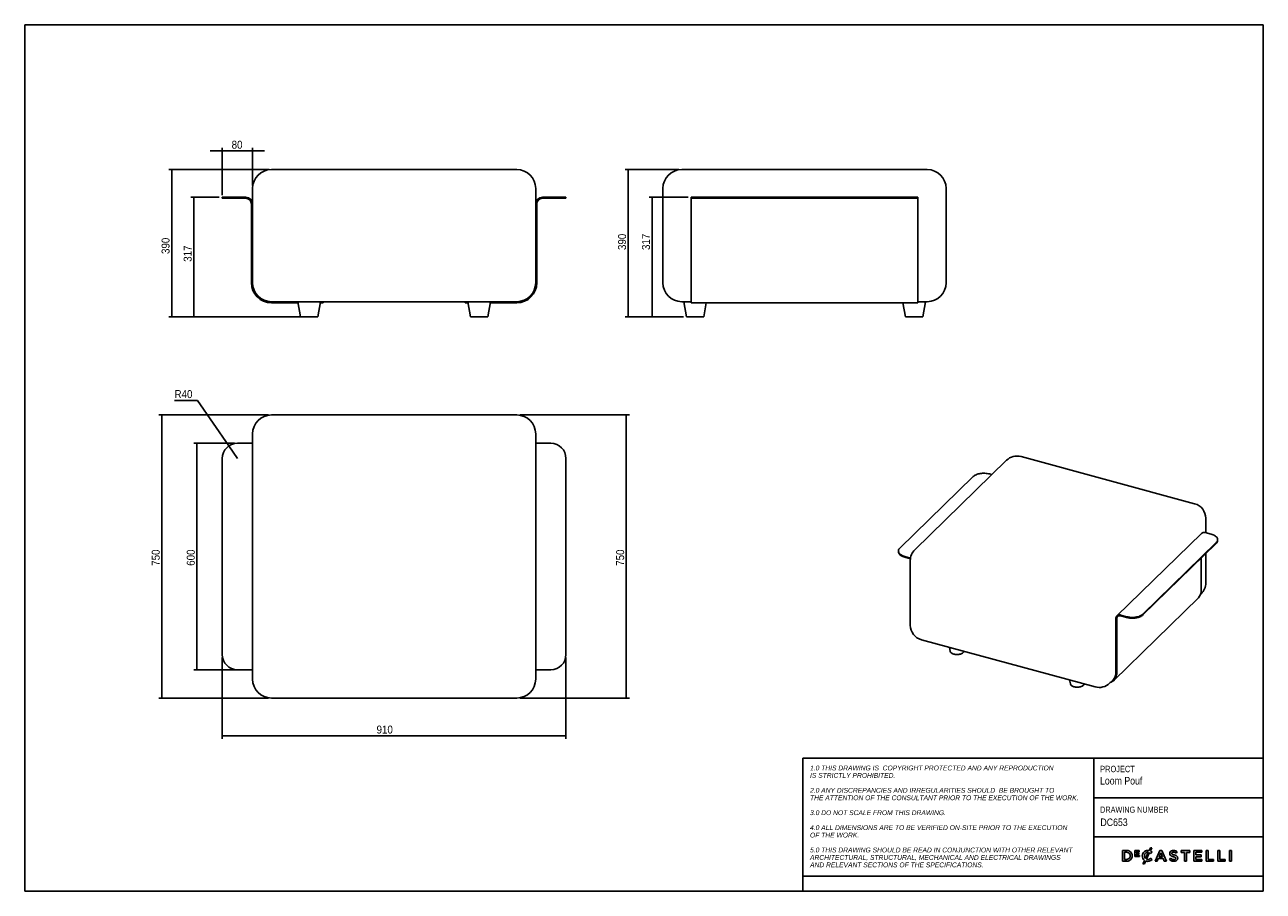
# Model space of a CAD drawing. Header units: millimetres. Extents: x 40 to 3320, y 40 to 2336.
import ezdxf

# ---------------------------------------------------------------- set-up
doc = ezdxf.new("R2010")
doc.units = ezdxf.units.MM
doc.header["$LTSCALE"] = 8
doc.header["$PDSIZE"] = -1
doc.linetypes.add('SLD-Solido', pattern=[0])
for name, color, linetype in [('NOTE', 3, 'SLD-Solido'), ('QUOTE', 1, 'SLD-Solido'), ('SCHIZZI', 9, 'Continuous')]:
    doc.layers.add(name, color=color, linetype=linetype)
doc.styles.add('SLDTEXTSTYLE0', font='GOTHIC.TTF', dxfattribs={"width": 0.86735})
doc.styles.add('SLDTEXTSTYLE1', font='GOTHICI.TTF', dxfattribs={"width": 0.86735})
doc.styles.add('SLDTEXTSTYLE3', font='GOTHIC.TTF', dxfattribs={"width": 0.913})
doc.dimstyles.new('SLDDIMSTYLE0', dxfattribs={"dimtxt": 21.166667, "dimasz": 16, "dimexe": 0, "dimexo": 0.0625, "dimgap": 5.291667, "dimtad": 1, "dimdec": 1, "dimrnd": 1e-09, "dimzin": 12, "dimdsep": 46, "dimtxsty": 'SLDTEXTSTYLE3', "dimsah": 1, "dimcen": 0.09, "dimadec": 0, "dimazin": 3, "dimtfac": 1, "dimtdec": 1, "dimtofl": 0, "dimtmove": 0, "dimatfit": 3, "dimfxl": 1, "dimfrac": 2, "dimtolj": 1, "dimtzin": 12, "dimarcsym": 0})
doc.dimstyles.new('SLDDIMSTYLE1', dxfattribs={"dimtxt": 21.166667, "dimasz": 16, "dimexe": 0, "dimexo": 0.0625, "dimgap": 5.291667, "dimtad": 1, "dimdec": 1, "dimrnd": 1e-09, "dimzin": 12, "dimdsep": 46, "dimtxsty": 'SLDTEXTSTYLE3', "dimsah": 1, "dimcen": 0.09, "dimadec": 0, "dimazin": 3, "dimtfac": 1, "dimtdec": 1, "dimtmove": 0, "dimatfit": 0, "dimfxl": 1, "dimfrac": 2, "dimtolj": 1, "dimtzin": 12, "dimarcsym": 0})
doc.dimstyles.new('SLDDIMSTYLE2', dxfattribs={"dimtxt": 21.166667, "dimasz": 16, "dimexe": 0, "dimexo": 0.0625, "dimgap": 5.291667, "dimtad": 0, "dimtih": 1, "dimtoh": 1, "dimdec": 1, "dimrnd": 1e-09, "dimzin": 12, "dimdsep": 46, "dimtxsty": 'SLDTEXTSTYLE3', "dimsah": 1, "dimcen": 0, "dimadec": 0, "dimazin": 3, "dimtfac": 1, "dimtdec": 1, "dimtofl": 0, "dimtmove": 0, "dimatfit": 3, "dimfxl": 1, "dimfrac": 2, "dimtolj": 1, "dimtzin": 12, "dimarcsym": 0})

# ---------------------------------------------------------------- blocks, each defined once
blk = doc.blocks.new('_D')
at = {"layer": 'QUOTE', "transparency": 16777216}
for p, q in [((687.5, 1952.2), (421.3, 1952.2)), ((429.3, 1952.2), (429.3, 1562.2)), ((762.3, 1562.2), (421.3, 1562.2))]:
    blk.add_line(p, q, dxfattribs=at)
for points in [[(429.3, 1952.2), (427.3, 1936.2), (431.3, 1936.2)], [(429.3, 1562.2), (431.3, 1578.2), (427.3, 1578.2)]]:
    blk.add_solid(points, dxfattribs=at)
at = {"layer": 'QUOTE', "transparency": 16777216, "insert": (402.3, 1728.6), "char_height": 21.17, "attachment_point": 1, "rotation": 90, "style": 'SLDTEXTSTYLE3'}
blk.add_mtext('390', dxfattribs=at)
blk = doc.blocks.new('_D_1')
at = {"layer": 'QUOTE', "transparency": 16777216}
for p, q in [((563.2, 2001.6), (531.2, 2001.6)), ((563.2, 1884.2), (563.2, 2009.6)), ((563.2, 2001.6), (643.2, 2001.6)), ((643.2, 1910.2), (643.2, 2009.6)), ((643.2, 2001.6), (675.2, 2001.6))]:
    blk.add_line(p, q, dxfattribs=at)
for points in [[(563.2, 2001.6), (547.2, 2003.6), (547.2, 1999.6)], [(643.2, 2001.6), (659.2, 1999.6), (659.2, 2003.6)]]:
    blk.add_solid(points, dxfattribs=at)
at = {"layer": 'QUOTE', "transparency": 16777216, "insert": (587.9, 2028.7), "char_height": 21.17, "attachment_point": 1, "style": 'SLDTEXTSTYLE3'}
blk.add_mtext('80', dxfattribs=at)
blk = doc.blocks.new('_D_2')
at = {"layer": 'QUOTE', "transparency": 16777216}
for p, q in [((555.2, 1879.2), (479.8, 1879.2)), ((487.8, 1562.2), (487.8, 1879.2)), ((808.2, 1562.2), (479.8, 1562.2))]:
    blk.add_line(p, q, dxfattribs=at)
for points in [[(487.8, 1879.2), (485.8, 1863.2), (489.8, 1863.2)], [(487.8, 1562.2), (489.8, 1578.2), (485.8, 1578.2)]]:
    blk.add_solid(points, dxfattribs=at)
at = {"layer": 'QUOTE', "transparency": 16777216, "insert": (460.8, 1707.9), "char_height": 21.17, "attachment_point": 1, "rotation": 90, "style": 'SLDTEXTSTYLE3'}
blk.add_mtext('317', dxfattribs=at)
blk = doc.blocks.new('_D_3')
at = {"layer": 'QUOTE', "transparency": 16777216}
for p, q in [((497.8, 1340.8), (436.7, 1340.8)), ((580.6, 1220), (497.8, 1340.8)), ((603.2, 1187), (580.6, 1220))]:
    blk.add_line(p, q, dxfattribs=at)
blk.add_solid([(580.6, 1220), (573.2, 1234.3), (569.9, 1232.1)], dxfattribs=at)
at = {"layer": 'QUOTE', "transparency": 16777216, "insert": (436.7, 1367.9), "char_height": 21.17, "attachment_point": 1, "style": 'SLDTEXTSTYLE3'}
blk.add_mtext('R40', dxfattribs=at)
blk = doc.blocks.new('_D_4')
at = {"layer": 'QUOTE', "transparency": 16777216}
for p, q in [((595.2, 1227), (488, 1227)), ((496, 1227), (496, 627)), ((617.2, 627), (488, 627))]:
    blk.add_line(p, q, dxfattribs=at)
for points in [[(496, 1227), (494, 1211), (498, 1211)], [(496, 627), (498, 643), (494, 643)]]:
    blk.add_solid(points, dxfattribs=at)
at = {"layer": 'QUOTE', "transparency": 16777216, "insert": (469, 902.4), "char_height": 21.17, "attachment_point": 1, "rotation": 90, "style": 'SLDTEXTSTYLE3'}
blk.add_mtext('600', dxfattribs=at)
blk = doc.blocks.new('_D_5')
at = {"layer": 'QUOTE', "transparency": 16777216}
for p, q in [((685.2, 1302), (395.2, 1302)), ((403.2, 552), (403.2, 1302)), ((685.2, 552), (395.2, 552))]:
    blk.add_line(p, q, dxfattribs=at)
for points in [[(403.2, 1302), (401.2, 1286), (405.2, 1286)], [(403.2, 552), (405.2, 568), (401.2, 568)]]:
    blk.add_solid(points, dxfattribs=at)
at = {"layer": 'QUOTE', "transparency": 16777216, "insert": (376.2, 902.4), "char_height": 21.17, "attachment_point": 1, "rotation": 90, "style": 'SLDTEXTSTYLE3'}
blk.add_mtext('750', dxfattribs=at)
blk = doc.blocks.new('_D_6')
at = {"layer": 'QUOTE', "transparency": 16777216}
for p, q in [((563.2, 659), (563.2, 444)), ((1473.2, 659), (1473.2, 444)), ((563.2, 452), (1473.2, 452))]:
    blk.add_line(p, q, dxfattribs=at)
for points in [[(563.2, 452), (579.2, 450), (579.2, 454)], [(1473.2, 452), (1457.2, 454), (1457.2, 450)]]:
    blk.add_solid(points, dxfattribs=at)
at = {"layer": 'QUOTE', "transparency": 16777216, "insert": (971.7, 479), "char_height": 21.17, "attachment_point": 1, "style": 'SLDTEXTSTYLE3'}
blk.add_mtext('910', dxfattribs=at)
blk = doc.blocks.new('_D_7')
at = {"layer": 'QUOTE', "transparency": 16777216}
for p, q in [((1351.2, 1302), (1641.2, 1302)), ((1633.2, 552), (1633.2, 1302)), ((1351.2, 552), (1641.2, 552))]:
    blk.add_line(p, q, dxfattribs=at)
for points in [[(1633.2, 1302), (1631.2, 1286), (1635.2, 1286)], [(1633.2, 552), (1635.2, 568), (1631.2, 568)]]:
    blk.add_solid(points, dxfattribs=at)
at = {"layer": 'QUOTE', "transparency": 16777216, "insert": (1606.2, 902.4), "char_height": 21.17, "attachment_point": 1, "rotation": 90, "style": 'SLDTEXTSTYLE3'}
blk.add_mtext('750', dxfattribs=at)
blk = doc.blocks.new('_D_8')
at = {"layer": 'QUOTE', "transparency": 16777216}
for p, q in [((1797.1, 1879.2), (1693.6, 1879.2)), ((1701.6, 1562.2), (1701.6, 1879.2)), ((1784.2, 1562.2), (1693.6, 1562.2))]:
    blk.add_line(p, q, dxfattribs=at)
for points in [[(1701.6, 1879.2), (1699.6, 1863.2), (1703.6, 1863.2)], [(1701.6, 1562.2), (1703.6, 1578.2), (1699.6, 1578.2)]]:
    blk.add_solid(points, dxfattribs=at)
at = {"layer": 'QUOTE', "transparency": 16777216, "insert": (1674.6, 1739.1), "char_height": 21.17, "attachment_point": 1, "rotation": 90, "style": 'SLDTEXTSTYLE3'}
blk.add_mtext('317', dxfattribs=at)
blk = doc.blocks.new('_D_9')
at = {"layer": 'QUOTE', "transparency": 16777216}
for p, q in [((1772.1, 1952.2), (1630.3, 1952.2)), ((1638.3, 1562.2), (1638.3, 1952.2)), ((1784.2, 1562.2), (1630.3, 1562.2))]:
    blk.add_line(p, q, dxfattribs=at)
for points in [[(1638.3, 1952.2), (1636.3, 1936.2), (1640.3, 1936.2)], [(1638.3, 1562.2), (1640.3, 1578.2), (1636.3, 1578.2)]]:
    blk.add_solid(points, dxfattribs=at)
at = {"layer": 'QUOTE', "transparency": 16777216, "insert": (1611.3, 1739.1), "char_height": 21.17, "attachment_point": 1, "rotation": 90, "style": 'SLDTEXTSTYLE3'}
blk.add_mtext('390', dxfattribs=at)

msp = doc.modelspace()

# ---------------------------------------------------------------- linework, layer by layer
for p, q in [((693.2, 1952.21), (1343.2, 1952.21)), ((1780.12, 1952.21), (2430.12, 1952.21)), ((563.2, 1876.21), (563.2, 1879.21)), ((563.2, 1879.21), (603.2, 1879.21)), ((603.2, 1876.21), (563.2, 1876.21)), ((603.2, 1879.21), (625.2, 1879.21)), ((603.2, 1876.21), (625.2, 1876.21)), ((643.2, 1652.21), (643.2, 1902.21)), ((1393.2, 1902.21), (1393.2, 1652.21)), ((1411.2, 1879.21), (1433.2, 1879.21)), ((1411.2, 1876.21), (1433.2, 1876.21)), ((1433.2, 1879.21), (1473.2, 1879.21)), ((1473.2, 1876.21), (1433.2, 1876.21)), ((1459.47, 1876.21), (1459.47, 1876.17)), ((1459.48, 1876.21), (1459.48, 1876.17)), ((1462.53, 1876.17), (1462.53, 1876.21)), ((1462.55, 1876.17), (1462.55, 1876.21)), ((1473.2, 1879.21), (1473.2, 1876.21)), ((1730.12, 1652.21), (1730.12, 1902.21)), ((1805.12, 1876.21), (1805.12, 1879.21)), ((1805.12, 1879.21), (1845.12, 1879.21)), ((1845.12, 1876.21), (1805.12, 1876.21)), ((1805.12, 1876.21), (1805.12, 1861.21)), ((1845.12, 1879.21), (2365.12, 1879.21)), ((1845.12, 1876.21), (2365.12, 1876.21)), ((2365.12, 1879.21), (2405.12, 1879.21)), ((2405.12, 1876.21), (2365.12, 1876.21)), ((2405.12, 1879.21), (2405.12, 1876.21)), ((2405.12, 1861.21), (2405.12, 1876.21)), ((2480.12, 1902.21), (2480.12, 1652.21)), ((640.2, 1652.21), (640.2, 1861.21)), ((1396.2, 1861.21), (1396.2, 1652.21)), ((1805.12, 1861.21), (1805.12, 1652.21)), ((2405.12, 1652.21), (2405.12, 1861.21)), ((1805.12, 1599.21), (1805.12, 1652.21)), ((2405.12, 1652.21), (2405.12, 1599.21)), ((1343.2, 1602.21), (693.2, 1602.21)), ((693.2, 1599.21), (705.43, 1599.21)), ((705.43, 1602.21), (705.43, 1599.21)), ((763.73, 1599.21), (705.43, 1599.21)), ((763.2, 1602.21), (770.26, 1562.21)), ((816.15, 1562.21), (823.2, 1602.21)), ((828.82, 1599.21), (822.68, 1599.21)), ((830.2, 1599.21), (828.82, 1599.21)), ((830.2, 1602.21), (830.2, 1599.21)), ((1206.2, 1599.21), (1206.2, 1602.21)), ((1207.59, 1599.21), (1206.2, 1599.21)), ((1207.59, 1599.21), (1213.73, 1599.21)), ((1213.2, 1602.21), (1220.26, 1562.21)), ((1266.15, 1562.21), (1273.2, 1602.21)), ((1272.68, 1599.21), (1330.98, 1599.21)), ((1330.98, 1602.21), (1330.98, 1599.21)), ((1330.98, 1599.21), (1343.2, 1599.21)), ((1805.12, 1602.21), (1780.12, 1602.21)), ((1785.12, 1602.21), (1792.17, 1562.21)), ((2405.12, 1599.21), (1805.12, 1599.21)), ((1838.06, 1562.21), (1844.59, 1599.21)), ((2365.65, 1599.21), (2372.17, 1562.21)), ((2430.12, 1602.21), (2405.12, 1602.21)), ((2418.06, 1562.21), (2425.12, 1602.21)), ((770.26, 1562.21), (816.15, 1562.21)), ((1220.26, 1562.21), (1266.15, 1562.21)), ((1792.17, 1562.21), (1796.28, 1562.21)), ((1796.28, 1562.21), (1838.06, 1562.21)), ((2372.17, 1562.21), (2376.28, 1562.21)), ((2376.28, 1562.21), (2418.06, 1562.21)), ((693.2, 1302), (1343.2, 1302)), ((643.2, 602), (643.2, 1252)), ((1393.2, 1252), (1393.2, 602)), ((625.2, 1227), (603.2, 1227)), ((625.2, 1227), (643.2, 1227)), ((1393.2, 1227), (1411.2, 1227)), ((1433.2, 1227), (1411.2, 1227)), ((563.2, 1187), (563.2, 667)), ((1473.2, 667), (1473.2, 1187)), ((2640.04, 1181.9), (2397.36, 945.03)), ((3138.36, 1066.88), (2678.47, 1191.87)), ((2551.73, 1138.81), (2357.58, 949.32)), ((2601.21, 1144), (2594.96, 1145.7)), ((3167.87, 989.99), (3167.87, 1028.28)), ((3156.59, 988.29), (2932.58, 769.64)), ((3182.22, 986.09), (3166.65, 990.33)), ((3001.44, 774.34), (3195.58, 963.83)), ((3001.44, 772.28), (3195.58, 961.77)), ((3199.28, 969.46), (3199.28, 971.52)), ((2353.88, 941.63), (2353.88, 939.57)), ((2370.95, 927.05), (2385.84, 923.01)), ((2370.95, 925), (2385.56, 921.03)), ((3156.04, 837.55), (3156.04, 923.17)), ((3167.87, 856.85), (3167.87, 934.72)), ((2385.29, 916.41), (2385.29, 744.98)), ((3154.11, 826.56), (3155.81, 828.22)), ((2924.14, 598.75), (3148.16, 817.4)), ((2929.9, 762.8), (2929.9, 619.48)), ((2932.03, 762.22), (2932.03, 618.9)), ((2942.64, 771.68), (2958.2, 767.45)), ((2942.64, 769.62), (2958.2, 765.39)), ((2414.8, 706.38), (2874.7, 581.39)), ((2488.69, 686.3), (2490.86, 675.78)), ((603.2, 627), (625.2, 627)), ((643.2, 627), (625.2, 627)), ((1411.2, 627), (1393.2, 627)), ((1411.2, 627), (1433.2, 627)), ((2807.08, 599.76), (2809.25, 589.25)), ((2913.13, 591.36), (2922.46, 600.47)), ((1343.2, 552), (693.2, 552))]:
    msp.add_line(p, q)
at = {"flags": 128}
for points in [[(2594.96, 1145.7), (2592.12, 1146.38), (2589.16, 1146.92), (2586.11, 1147.3), (2583, 1147.53), (2579.86, 1147.6), (2576.72, 1147.51), (2573.62, 1147.27), (2570.58, 1146.87), (2567.63, 1146.31), (2564.8, 1145.62), (2562.11, 1144.78), (2559.6, 1143.81), (2557.28, 1142.71), (2555.19, 1141.51), (2553.33, 1140.2), (2551.73, 1138.81)], [(3195.58, 963.83), (3196.91, 965.29), (3197.95, 966.82), (3198.7, 968.39), (3199.15, 969.99), (3199.28, 971.61), (3199.11, 973.22), (3198.63, 974.82), (3197.86, 976.39), (3196.78, 977.91), (3195.42, 979.37), (3193.8, 980.75), (3191.91, 982.04), (3189.79, 983.23), (3187.45, 984.31), (3184.92, 985.27), (3182.22, 986.09)], [(2370.95, 925), (2368.25, 925.82), (2365.72, 926.78), (2363.38, 927.86), (2361.26, 929.05), (2359.37, 930.34), (2357.74, 931.73), (2356.39, 933.18), (2355.31, 934.7), (2354.53, 936.27), (2354.06, 937.87), (2353.89, 939.48), (2353.88, 939.57)], [(2357.58, 949.32), (2356.26, 947.86), (2355.21, 946.33), (2354.47, 944.76), (2354.02, 943.16), (2353.89, 941.54), (2354.06, 939.93), (2354.53, 938.33), (2355.31, 936.76), (2356.39, 935.24), (2357.74, 933.78), (2359.37, 932.4), (2361.26, 931.11), (2363.38, 929.91), (2365.72, 928.83), (2368.25, 927.88), (2370.95, 927.05)], [(2942.64, 771.68), (2940.83, 772.05), (2939.05, 772.16), (2937.35, 772), (2935.75, 771.59), (2934.3, 770.93), (2933.01, 770.04), (2931.92, 768.92), (2931.05, 767.61), (2930.42, 766.14), (2930.03, 764.52), (2929.9, 762.8)], [(2942.64, 769.62), (2940.98, 769.95), (2939.36, 770.01), (2937.82, 769.81), (2936.4, 769.35), (2935.13, 768.65), (2934.05, 767.72), (2933.18, 766.58), (2932.54, 765.26), (2932.16, 763.8), (2932.03, 762.22)], [(2958.2, 767.45), (2961.05, 766.77), (2964.01, 766.23), (2967.06, 765.85), (2970.17, 765.62), (2973.31, 765.55), (2976.44, 765.63), (2979.55, 765.88), (2982.59, 766.28), (2985.54, 766.83), (2988.37, 767.53), (2991.06, 768.37), (2993.57, 769.34), (2995.89, 770.44), (2997.98, 771.64), (2999.84, 772.94), (3001.44, 774.34)], [(3001.44, 772.28), (2999.84, 770.89), (2997.98, 769.58), (2995.89, 768.38), (2993.57, 767.29), (2991.06, 766.31), (2988.37, 765.48), (2985.54, 764.78), (2982.59, 764.22), (2979.55, 763.82), (2976.44, 763.58), (2973.31, 763.49), (2970.17, 763.56), (2967.06, 763.79), (2964.01, 764.17), (2961.05, 764.71), (2958.2, 765.39)], [(2490.86, 675.78), (2491.07, 675.05), (2491.64, 673.9), (2492.48, 672.79), (2493.58, 671.75), (2494.93, 670.78), (2496.5, 669.92), (2498.27, 669.16), (2500.21, 668.52), (2502.3, 668.01), (2504.49, 667.64), (2506.75, 667.41), (2509.05, 667.33), (2511.35, 667.4), (2513.62, 667.62), (2515.81, 667.98), (2517.9, 668.48), (2519.85, 669.12), (2521.63, 669.87), (2523.22, 670.73), (2524.58, 671.69), (2525.7, 672.73), (2526.55, 673.83), (2527.14, 674.98), (2527.37, 675.78)], [(2914.84, 593.02), (2915.04, 593.1), (2917.56, 594.16), (2919.92, 595.45), (2922.11, 596.98), (2924.12, 598.73), (2925.92, 600.69), (2927.51, 602.83), (2928.87, 605.16), (2929.99, 607.66), (2930.88, 610.29), (2931.51, 613.06), (2931.9, 615.94), (2932.03, 618.9)], [(2809.25, 589.25), (2809.46, 588.51), (2810.03, 587.36), (2810.87, 586.26), (2811.97, 585.22), (2813.32, 584.25), (2814.89, 583.38), (2816.66, 582.62), (2818.6, 581.98), (2820.69, 581.47), (2822.88, 581.1), (2825.14, 580.88), (2827.44, 580.8), (2829.74, 580.87), (2832.01, 581.09), (2834.2, 581.45), (2836.29, 581.95), (2838.24, 582.58), (2840.02, 583.34), (2841.61, 584.2), (2842.97, 585.16), (2844.09, 586.2), (2844.94, 587.3), (2845.53, 588.45), (2845.76, 589.25)]]:
    msp.add_lwpolyline(points, dxfattribs=at)
for centre, radius, start, end in [((693.2, 1902.21), 50, 90, 180), ((1343.2, 1902.21), 50, 0, 90), ((1780.12, 1902.21), 50, 90, 180), ((2430.12, 1902.21), 50, 0, 90), ((625.2, 1861.21), 18, 0, 90), ((625.2, 1861.21), 15, 0, 90), ((1411.2, 1861.21), 18, 90, 180), ((1411.2, 1861.21), 15, 90, 180), ((693.2, 1652.21), 53, 180, 270), ((693.2, 1652.21), 50, 180, 270), ((1343.2, 1652.21), 53, 270, 0), ((1343.2, 1652.21), 50, 270, 0), ((1780.12, 1652.21), 50, 180, 270), ((2430.12, 1652.21), 50, 270, 0), ((693.2, 1252), 50, 90, 180), ((1343.2, 1252), 50, 0, 90), ((603.2, 1187), 40, 90, 180), ((1433.2, 1187), 40, 0, 90), ((2667.98, 1153.27), 40, 74.79549, 134.30503), ((3127.87, 1028.28), 40, 0, 74.79549), ((3163.41, 980.48), 10.36, 71.76994, 131.14008), ((3188.3, 970.01), 10.99, 311.4804, 357.1577), ((2425.29, 916.41), 40, 134.30503, 180), ((3127.87, 856.85), 40, 314.30503, 0), ((3128.39, 836.75), 27.66, 315.60781, 1.65794), ((2425.29, 744.98), 40, 180, 254.79549), ((603.2, 667), 40, 180, 270), ((1433.2, 667), 40, 270, 0), ((693.2, 602), 50, 180, 270), ((1343.2, 602), 50, 270, 0), ((2885.19, 619.99), 40, 254.79549, 314.30503), ((2903.9, 618.69), 26.01, 315.53024, 1.73552)]:
    msp.add_arc(centre, radius, start, end)
at = {"color": 7, "linetype": 'SLD-Solido', "lineweight": 18}
msp.add_point((695.49, 1952.21), dxfattribs=at)
at = {"layer": 'SCHIZZI'}
for p in [(40, 40), (3319.84, 2336)]:
    msp.add_line(p, (40, 2336), dxfattribs=at)
at = {"layer": 'SCHIZZI', "color": 7, "true_color": 0xffffff}
for p, q in [((3320, 40), (3319.84, 2336)), ((2100.45, 392.2), (2100.45, 80)), ((2100.45, 392.2), (3319.98, 392.2)), ((2871.79, 392.2), (2871.79, 80)), ((2871.79, 287.55), (3319.98, 287.55)), ((2871.79, 183.83), (3319.99, 183.83)), ((2958.16, 147.9), (2947.62, 147.9)), ((2947.62, 147.9), (2947.62, 119.72)), ((2952.8, 124.47), (2952.8, 143.16)), ((2952.8, 143.16), (2958.16, 143.16)), ((2991.8, 147.71), (2980.01, 147.71)), ((2980.01, 147.71), (2980.01, 132.07)), ((2980.01, 132.07), (2991.91, 132.07)), ((2983.42, 141.48), (2983.42, 144.65)), ((2983.42, 144.65), (2991.8, 144.65)), ((2990.8, 141.48), (2983.42, 141.48)), ((2983.42, 138.42), (2990.8, 138.42)), ((2983.42, 135.14), (2983.42, 138.42)), ((2991.91, 135.14), (2983.42, 135.14)), ((2990.8, 138.42), (2990.8, 141.48)), ((2991.8, 144.65), (2991.8, 147.71)), ((2991.91, 132.07), (2991.91, 135.14)), ((2999.78, 133.68), (2999.78, 133.73)), ((3015.59, 143.5), (3007.93, 126.7)), ((3010.92, 124.68), (3018.98, 142.38)), ((3021.06, 155.39), (3017.67, 147.94)), ((3024.97, 155.39), (3021.06, 155.39)), ((3021.09, 146.87), (3024.97, 155.39)), ((3022.09, 140.07), (3025.42, 143.91)), ((3025.42, 143.91), (3025.32, 144)), ((3046.34, 148.1), (3033.94, 119.72)), ((3044.06, 131.08), (3048.63, 141.75)), ((3051.07, 148.1), (3046.34, 148.1)), ((3048.63, 141.75), (3053.24, 131.08)), ((3051.11, 148.02), (3051.07, 148.1)), ((3063.47, 119.72), (3051.11, 148.02)), ((3089.71, 140.83), (3092.5, 144.77)), ((3125.26, 147.9), (3102.34, 147.9)), ((3102.34, 147.9), (3102.34, 143.08)), ((3102.34, 143.08), (3111.19, 143.08)), ((3111.19, 143.08), (3111.19, 119.72)), ((3116.41, 119.72), (3116.41, 143.08)), ((3116.41, 143.08), (3125.26, 143.08)), ((3125.26, 143.08), (3125.26, 147.9)), ((3157.11, 147.91), (3136.14, 147.91)), ((3136.14, 147.91), (3136.14, 119.72)), ((3141.33, 136.27), (3141.33, 143.24)), ((3141.33, 143.24), (3157.11, 143.24)), ((3155.32, 136.27), (3141.33, 136.27)), ((3141.33, 131.6), (3155.32, 131.6)), ((3141.33, 124.39), (3141.33, 131.6)), ((3155.32, 131.6), (3155.32, 136.27)), ((3157.11, 143.24), (3157.11, 147.91)), ((3174.02, 147.9), (3168.83, 147.9)), ((3168.83, 147.9), (3168.83, 119.72)), ((3174.02, 124.47), (3174.02, 147.9)), ((3204.67, 147.9), (3199.48, 147.9)), ((3199.48, 147.9), (3199.48, 119.72)), ((3204.67, 124.47), (3204.67, 147.9)), ((3230.42, 147.91), (3230.42, 119.72)), ((3235.6, 147.91), (3230.42, 147.91)), ((3235.6, 119.72), (3235.6, 147.91)), ((2947.62, 119.72), (2958.16, 119.72)), ((2958.16, 124.47), (2952.8, 124.47)), ((3005.71, 121.84), (3001.49, 112.58)), ((3001.49, 112.58), (3005.41, 112.58)), ((3005.41, 112.58), (3008.87, 120.17)), ((3025.62, 124.33), (3022.28, 127.71)), ((3025.53, 124.23), (3025.62, 124.33)), ((3033.94, 119.72), (3039.27, 119.72)), ((3039.27, 119.72), (3042.14, 126.46)), ((3042.14, 126.46), (3055.15, 126.46)), ((3053.24, 131.08), (3044.06, 131.08)), ((3055.15, 126.46), (3057.98, 119.72)), ((3057.98, 119.72), (3063.47, 119.72)), ((3074.71, 127.57), (3071.58, 123.85)), ((3111.19, 119.72), (3116.41, 119.72)), ((3136.14, 119.72), (3157.31, 119.72)), ((3157.31, 124.39), (3141.33, 124.39)), ((3157.31, 119.72), (3157.31, 124.39)), ((3168.83, 119.72), (3188.68, 119.72)), ((3188.68, 124.47), (3174.02, 124.47)), ((3188.68, 119.72), (3188.68, 124.47)), ((3199.48, 119.72), (3219.34, 119.72)), ((3219.34, 124.47), (3204.67, 124.47)), ((3219.34, 119.72), (3219.34, 124.47)), ((3230.42, 119.72), (3235.6, 119.72)), ((2100.45, 80), (2100.45, 40)), ((2100.45, 80), (3319.99, 80)), ((40, 40), (3320, 40))]:
    msp.add_line(p, q, dxfattribs=at)
for centre, radius, start, end in [((2958.92, 133.81), 14.11, 266.90157, 93.09843), ((2958.36, 133.81), 9.35, 268.76628, 91.23372), ((3014.23, 133.9), 14.46, 76.24523, 180.89091), ((3014.55, 133.68), 14.77, 180, 233.25786), ((3016, 133.9), 10.81, 153.58432, 221.73663), ((3014.21, 134.79), 8.82, 81.04863, 153.58432), ((3011.86, 129.58), 14.65, 45.72598, 60.90731), ((3014.81, 133.03), 15.2, 45.71394, 65.58709), ((3081.73, 139.88), 9.09, 162.43966, 192.31941), ((3078.77, 139.07), 6.02, 190.78984, 232.66765), ((3080.49, 140.01), 7.87, 114.63446, 160.64301), ((3081.9, 143.17), 11.18, 232.66765, 251.27083), ((3082.18, 136.34), 11.92, 89.50788, 114.63446), ((3080.9, 140.45), 3.13, 146.85935, 193.31029), ((3080.4, 140.33), 2.62, 193.31029, 230.56735), ((3081.46, 139.52), 4.14, 98.98092, 140.32353), ((3087.05, 156.21), 25.19, 249.70068, 255.51463), ((3082.82, 143.63), 6.7, 232.44778, 252.59774), ((3077.4, 118.89), 13.36, 73.32325, 75.51463), ((3082.27, 134.42), 9.3, 77.54474, 98.98092), ((3091.33, 167.02), 31.59, 250.55867, 257.31246), ((3085.48, 147.53), 16.41, 254.99999, 258.29329), ((3077.43, 108.64), 23.31, 70.27129, 78.29329), ((3082.4, 131.39), 16.86, 72.44471, 90.39732), ((3081.03, 130.01), 13.88, 51.25781, 76.47292), ((3080.07, 115.71), 20.95, 64.63254, 78.09895), ((3081.71, 130.74), 17.69, 52.42183, 70.96437), ((3086.2, 127.62), 7.57, 28.77124, 67.85987), ((3084.25, 127.85), 9.23, 338.409, 21.69569), ((3014.24, 134.37), 15.18, 249.30365, 318.58458), ((3014.4, 133.41), 9.4, 248.28377, 285.8766), ((3013.37, 135.99), 12.17, 287.21436, 317.11848), ((3083.17, 136.58), 17.21, 227.67997, 255.77334), ((3084.06, 137.25), 13.46, 225.98856, 252.68232), ((3083.36, 137.34), 18, 255.77334, 272.44794), ((3083.42, 135.18), 11.29, 252.68232, 275.6739), ((3083.83, 131.21), 11.85, 271.47111, 299.92604), ((3084.11, 129.18), 5.26, 274.6813, 307.58878), ((3082.57, 122.54), 8.49, 58.43436, 71.28416), ((3085.6, 127.35), 2.81, 27.46177, 59.71525), ((3085.52, 127.19), 2.82, 309.48388, 346.59381), ((3084.97, 127.33), 3.39, 346.59381, 22.92671), ((3086.1, 127.26), 7.3, 299.92604, 337.37946)]:
    msp.add_arc(centre, radius, start, end, dxfattribs=at)

# ---------------------------------------------------------------- texts
at = {"layer": 'NOTE', "color": 7, "true_color": 0xffffff, "attachment_point": 1}
for s, insert, char_height, style in [('1.0 THIS DRAWING IS  COPYRIGHT PROTECTED AND ANY REPRODUCTION', (2119.74, 373.05), 12.8, 'SLDTEXTSTYLE1'), ('PROJECT', (2888.2, 372.39), 16.933, 'SLDTEXTSTYLE0'), ('IS STRICTLY PROHIBITED.', (2119.74, 353.29), 12.8, 'SLDTEXTSTYLE1'), ('Loom Pouf', (2887.67, 342.78), 20, 'SLDTEXTSTYLE0'), ('2.0 ANY DISCREPANCIES AND IRREGULARITIES SHOULD  BE BROUGHT TO ', (2119.74, 313.78), 12.8, 'SLDTEXTSTYLE1'), ('THE ATTENTION OF THE CONSULTANT PRIOR TO THE EXECUTION OF THE WORK.', (2119.74, 294.03), 12.8, 'SLDTEXTSTYLE1'), ('DRAWING NUMBER', (2888.2, 264.16), 16, 'SLDTEXTSTYLE0'), ('3.0 DO NOT SCALE FROM THIS DRAWING.', (2119.74, 254.51), 12.8, 'SLDTEXTSTYLE1'), (' DC653', (2882.36, 232.8), 20, 'SLDTEXTSTYLE0'), ('4.0 ALL DIMENSIONS ARE TO BE VERIFIED ON-SITE PRIOR TO THE EXECUTION ', (2119.74, 215), 12.8, 'SLDTEXTSTYLE1'), ('OF THE WORK.', (2119.74, 195.25), 12.8, 'SLDTEXTSTYLE1'), ('ARCHITECTURAL, STRUCTURAL, MECHANICAL AND ELECTRICAL DRAWINGS ', (2119.74, 135.98), 12.8, 'SLDTEXTSTYLE1'), ('5.0 THIS DRAWING SHOULD BE READ IN CONJUNCTION WITH OTHER RELEVANT ', (2119.74, 155.74), 12.8, 'SLDTEXTSTYLE1'), ('AND RELEVANT SECTIONS OF THE SPECIFICATIONS.', (2119.74, 116.23), 12.8, 'SLDTEXTSTYLE1')]:
    msp.add_mtext(s, dxfattribs=dict(at, insert=insert, char_height=char_height, style=style))

# ---------------------------------------------------------------- dimensions: what is measured, and where the dimension line sits
at = {"layer": 'QUOTE'}
dim = msp.add_linear_dim(base=(643.2, 2001.62), p1=(563.2, 1876.21), p2=(643.2, 1902.21), dimstyle='SLDDIMSTYLE1', dxfattribs=at)
dim.commit()
dim.dimension.update_dxf_attribs({"geometry": '_D_1', "text_midpoint": (603.54, 2001.62), "dimtype": 160})
for base, p1, p2, angle, picture, middle in [((429.33, 1562.21), (695.49, 1952.21), (770.26, 1562.21), 90, '_D', (429.33, 1752.08)), ((1638.31, 1952.21), (1792.17, 1562.21), (1780.12, 1952.21), 90, '_D_9', (1638.31, 1762.54)), ((487.79, 1879.21), (816.15, 1562.21), (563.2, 1879.21), 90, '_D_2', (487.79, 1731.32)), ((1701.63, 1879.21), (1792.17, 1562.21), (1805.12, 1879.21), 90, '_D_8', (1701.63, 1762.54)), ((403.2, 1302), (693.2, 552), (693.2, 1302), 90, '_D_5', (403.2, 925.88)), ((1633.2, 1302), (1343.2, 552), (1343.2, 1302), 90, '_D_7', (1633.2, 925.88)), ((496.03, 627), (603.2, 1227), (625.2, 627), 90, '_D_4', (496.03, 925.88)), ((1473.2, 452), (563.2, 667), (1473.2, 667), 0, '_D_6', (995.15, 452))]:
    dim = msp.add_linear_dim(base=base, p1=p1, p2=p2, angle=angle, dimstyle='SLDDIMSTYLE0', dxfattribs=at)
    dim.commit()
    dim.dimension.update_dxf_attribs({"geometry": picture, "text_midpoint": middle, "dimtype": 160})
dim = msp.add_radius_dim(center=(603.2, 1187), mpoint=(580.6, 1220), dimstyle='SLDDIMSTYLE2', dxfattribs=at)
dim.commit()
dim.dimension.update_dxf_attribs({"geometry": '_D_3', "text_midpoint": (460.94, 1357.63), "dimtype": 164})

doc.saveas('drawing.dxf')
